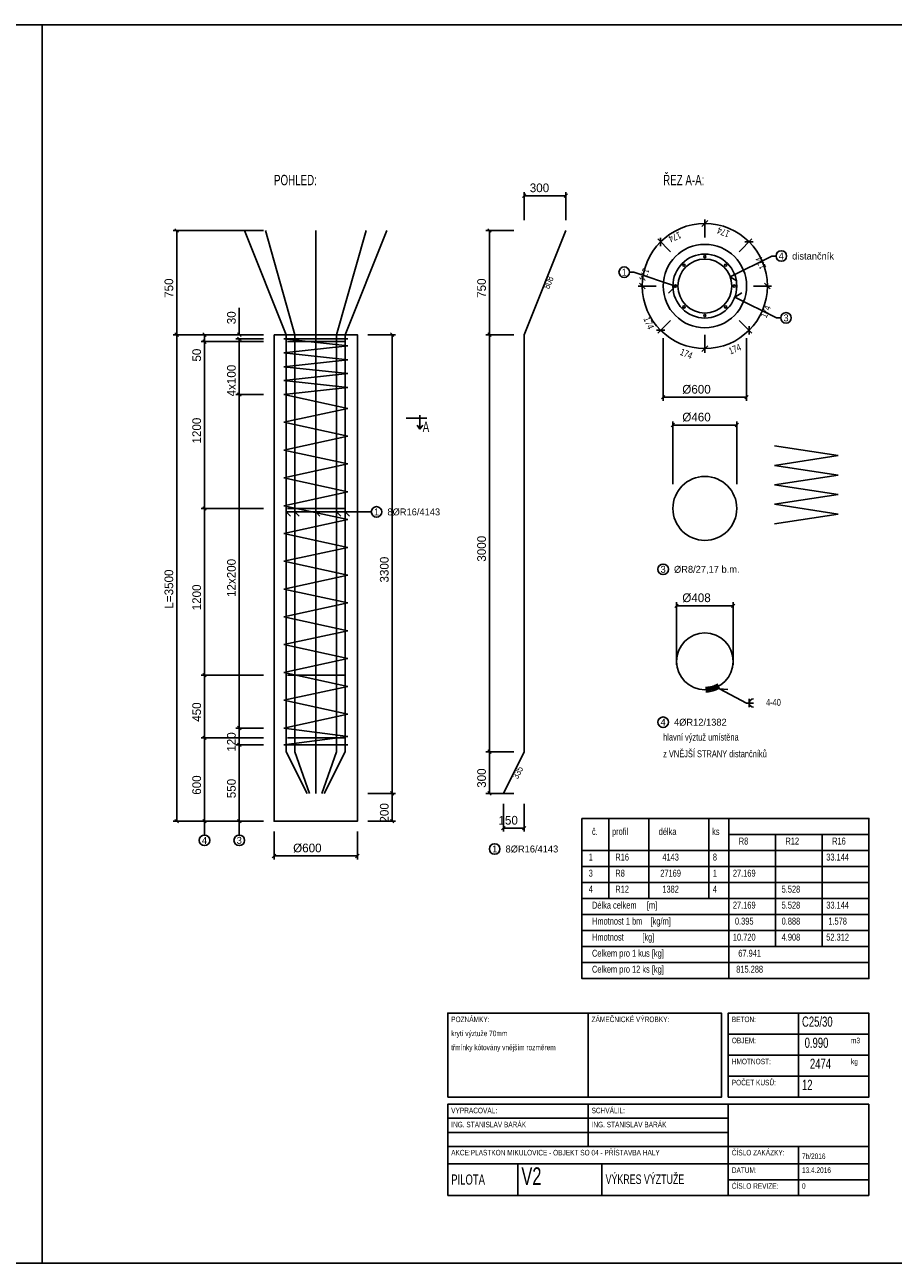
# Model space of a CAD drawing. Extents: x -366 to 24834, y -8364 to 546.
# Tile 2 of 4: x 5810 to 12058, y -8364 to 546. Entities that reach past the tile are written whole.
import ezdxf
from ezdxf.enums import TextEntityAlignment as Align

# ---------------------------------------------------------------- set-up
doc = ezdxf.new("R2010")
doc.units = 0
doc.header["$MEASUREMENT"] = 0
for name, color, linetype in [('ARMATURA', 7, 'Continuous'), ('KOTY', 7, 'Continuous'), ('POPIS', 7, 'Continuous'), ('RAZITKO', 7, 'Continuous'), ('TRMINKY', 7, 'Continuous'), ('TVAR', 7, 'Continuous')]:
    doc.layers.add(name, color=color, linetype=linetype)
doc.dimstyles.get("Standard").update_dxf_attribs({"dimscale": 25, "dimtxt": 2.5, "dimasz": 1, "dimexe": 1, "dimexo": 3, "dimgap": 1, "dimtad": 1, "dimdec": 0, "dimzin": 0, "dimdsep": 46, "dimtxsty": 'Standard', "dimblk": 'OBLIQUE', "dimcen": 1, "dimclrd": 256, "dimclre": 256, "dimclrt": 256, "dimadec": 0, "dimazin": 0, "dimtfac": 1, "dimtdec": 0, "dimtofl": 0, "dimtmove": 0, "dimatfit": 3, "dimldrblk": 'OBLIQUE', "dimfxl": 0, "dimtolj": 1, "dimtzin": 0, "dimlwd": -1, "dimlwe": -1, "dimarcsym": 0})

# ---------------------------------------------------------------- blocks, each defined once
blk = doc.blocks.new('_Oblique')
at = {"color": 0, "linetype": 'ByBlock', "lineweight": -2}
blk.add_line((-0.5, -0.5), (0.5, 0.5), dxfattribs=at)
blk = doc.blocks.new('*D49')
at = {"layer": 'Defpoints', "color": 0, "linetype": 'Continuous'}
for p in [(10907, -3634), (10499, -4134), (10907, -4134)]:
    blk.add_point(p, dxfattribs=at)
at = {"layer": 'KOTY', "linetype": 'Continuous'}
for p, q in [((10499, -4059), (10499, -3609)), ((10499, -3634), (10907, -3634)), ((10907, -4059), (10907, -3609))]:
    blk.add_line(p, q, dxfattribs=at)
at = {"layer": 'KOTY', "linetype": 'Continuous', "xscale": 25, "yscale": 25, "zscale": 25, "rotation": 180}
blk.add_blockref('_Oblique', (10499, -3634), dxfattribs=at)
at = {"layer": 'KOTY', "linetype": 'Continuous', "xscale": 25, "yscale": 25, "zscale": 25}
blk.add_blockref('_Oblique', (10907, -3634), dxfattribs=at)
at = {"layer": 'KOTY', "linetype": 'Continuous', "insert": (10643, -3577.75), "char_height": 62.5, "attachment_point": 5}
blk.add_mtext('\\A1;{%%C408}', dxfattribs=at)
blk = doc.blocks.new('*D50')
at = {"layer": 'Defpoints', "color": 0, "linetype": 'Continuous'}
for p in [(7603, -1684), (7103, -1734), (7603, -1734)]:
    blk.add_point(p, dxfattribs=at)
at = {"layer": 'KOTY', "linetype": 'Continuous'}
for p, q in [((7528, -1684), (7078, -1684)), ((7103, -1684), (7103, -1734)), ((7528, -1734), (7078, -1734)), ((7103, -1734), (7103, -1902.75))]:
    blk.add_line(p, q, dxfattribs=at)
at = {"layer": 'KOTY', "linetype": 'Continuous', "xscale": 25, "yscale": 25, "zscale": 25}
for p, rotation in [((7103, -1684), 90), ((7103, -1734), 270)]:
    blk.add_blockref('_Oblique', p, dxfattribs=dict(at, rotation=rotation))
at = {"layer": 'KOTY', "linetype": 'Continuous', "insert": (7046.75, -1830.875), "char_height": 62.5, "attachment_point": 5, "rotation": 90}
blk.add_mtext('\\A1;{50}', dxfattribs=at)
blk = doc.blocks.new('*D51')
at = {"layer": 'Defpoints', "color": 0, "linetype": 'Continuous'}
for p in [(7603, -1734), (7103, -2934), (7603, -2934)]:
    blk.add_point(p, dxfattribs=at)
at = {"layer": 'KOTY', "linetype": 'Continuous'}
for p, q in [((7528, -1734), (7078, -1734)), ((7103, -1734), (7103, -2934)), ((7528, -2934), (7078, -2934))]:
    blk.add_line(p, q, dxfattribs=at)
at = {"layer": 'KOTY', "linetype": 'Continuous', "xscale": 25, "yscale": 25, "zscale": 25}
for p, rotation in [((7103, -1734), 90), ((7103, -2934), 270)]:
    blk.add_blockref('_Oblique', p, dxfattribs=dict(at, rotation=rotation))
at = {"layer": 'KOTY', "linetype": 'Continuous', "insert": (7046.75, -2374), "char_height": 62.5, "attachment_point": 5, "rotation": 90}
blk.add_mtext('\\A1;{1200}', dxfattribs=at)
blk = doc.blocks.new('*D52')
at = {"layer": 'Defpoints', "color": 0, "linetype": 'Continuous'}
for p in [(7603, -2934), (7103, -4134), (7603, -4134)]:
    blk.add_point(p, dxfattribs=at)
at = {"layer": 'KOTY', "linetype": 'Continuous'}
for p, q in [((7528, -2934), (7078, -2934)), ((7103, -2934), (7103, -4134)), ((7528, -4134), (7078, -4134))]:
    blk.add_line(p, q, dxfattribs=at)
at = {"layer": 'KOTY', "linetype": 'Continuous', "xscale": 25, "yscale": 25, "zscale": 25}
for p, rotation in [((7103, -2934), 90), ((7103, -4134), 270)]:
    blk.add_blockref('_Oblique', p, dxfattribs=dict(at, rotation=rotation))
at = {"layer": 'KOTY', "linetype": 'Continuous', "insert": (7046.75, -3574), "char_height": 62.5, "attachment_point": 5, "rotation": 90}
blk.add_mtext('\\A1;{1200}', dxfattribs=at)
blk = doc.blocks.new('*D53')
at = {"layer": 'Defpoints', "color": 0, "linetype": 'Continuous'}
for p in [(7603, -4134), (7103, -4584), (7603, -4584)]:
    blk.add_point(p, dxfattribs=at)
at = {"layer": 'KOTY', "linetype": 'Continuous'}
for p, q in [((7528, -4134), (7078, -4134)), ((7103, -4134), (7103, -4584)), ((7528, -4584), (7078, -4584))]:
    blk.add_line(p, q, dxfattribs=at)
at = {"layer": 'KOTY', "linetype": 'Continuous', "xscale": 25, "yscale": 25, "zscale": 25}
for p, rotation in [((7103, -4134), 90), ((7103, -4584), 270)]:
    blk.add_blockref('_Oblique', p, dxfattribs=dict(at, rotation=rotation))
at = {"layer": 'KOTY', "linetype": 'Continuous', "insert": (7046.75, -4399), "char_height": 62.5, "attachment_point": 5, "rotation": 90}
blk.add_mtext('\\A1;{450}', dxfattribs=at)
blk = doc.blocks.new('*D54')
at = {"layer": 'Defpoints', "color": 0, "linetype": 'Continuous'}
for p in [(7603, -4584), (7103, -5184), (7603, -5184)]:
    blk.add_point(p, dxfattribs=at)
at = {"layer": 'KOTY', "linetype": 'Continuous'}
for p, q in [((7528, -4584), (7078, -4584)), ((7103, -4584), (7103, -5184)), ((7528, -5184), (7078, -5184))]:
    blk.add_line(p, q, dxfattribs=at)
at = {"layer": 'KOTY', "linetype": 'Continuous', "xscale": 25, "yscale": 25, "zscale": 25}
for p, rotation in [((7103, -4584), 90), ((7103, -5184), 270)]:
    blk.add_blockref('_Oblique', p, dxfattribs=dict(at, rotation=rotation))
at = {"layer": 'KOTY', "linetype": 'Continuous', "insert": (7046.75, -4924), "char_height": 62.5, "attachment_point": 5, "rotation": 90}
blk.add_mtext('\\A1;{600}', dxfattribs=at)
blk = doc.blocks.new('*D55')
at = {"layer": 'Defpoints', "color": 0, "linetype": 'Continuous'}
for p in [(10933, -2334), (10473, -2834), (10933, -2834)]:
    blk.add_point(p, dxfattribs=at)
at = {"layer": 'KOTY', "linetype": 'Continuous'}
for p, q in [((10473, -2759), (10473, -2309)), ((10933, -2759), (10933, -2309)), ((10473, -2334), (10933, -2334))]:
    blk.add_line(p, q, dxfattribs=at)
at = {"layer": 'KOTY', "linetype": 'Continuous', "xscale": 25, "yscale": 25, "zscale": 25, "rotation": 180}
blk.add_blockref('_Oblique', (10473, -2334), dxfattribs=at)
at = {"layer": 'KOTY', "linetype": 'Continuous', "xscale": 25, "yscale": 25, "zscale": 25}
blk.add_blockref('_Oblique', (10933, -2334), dxfattribs=at)
at = {"layer": 'KOTY', "linetype": 'Continuous', "insert": (10643, -2277.75), "char_height": 62.5, "attachment_point": 5}
blk.add_mtext('\\A1;{%%C460}', dxfattribs=at)
blk = doc.blocks.new('*D56')
at = {"layer": 'Defpoints', "color": 0, "linetype": 'Continuous'}
for p in [(10403, -1634), (11003, -1634), (11003, -2134)]:
    blk.add_point(p, dxfattribs=at)
at = {"layer": 'KOTY', "linetype": 'Continuous'}
for p, q in [((10403, -1709), (10403, -2159)), ((11003, -1709), (11003, -2159)), ((10403, -2134), (11003, -2134))]:
    blk.add_line(p, q, dxfattribs=at)
at = {"layer": 'KOTY', "linetype": 'Continuous', "xscale": 25, "yscale": 25, "zscale": 25, "rotation": 180}
blk.add_blockref('_Oblique', (10403, -2134), dxfattribs=at)
at = {"layer": 'KOTY', "linetype": 'Continuous', "xscale": 25, "yscale": 25, "zscale": 25}
blk.add_blockref('_Oblique', (11003, -2134), dxfattribs=at)
at = {"layer": 'KOTY', "linetype": 'Continuous', "insert": (10643, -2077.75), "char_height": 62.5, "attachment_point": 5}
blk.add_mtext('\\A1;{%%C600}', dxfattribs=at)
blk = doc.blocks.new('*D57')
at = {"layer": 'Defpoints', "color": 0, "linetype": 'Continuous'}
for p in [(9253, -4984), (9403, -4984), (9403, -5234)]:
    blk.add_point(p, dxfattribs=at)
at = {"layer": 'KOTY', "linetype": 'Continuous'}
for p, q in [((9253, -5059), (9253, -5259)), ((9403, -5059), (9403, -5259)), ((9253, -5234), (9403, -5234))]:
    blk.add_line(p, q, dxfattribs=at)
at = {"layer": 'KOTY', "linetype": 'Continuous', "xscale": 25, "yscale": 25, "zscale": 25, "rotation": 180}
blk.add_blockref('_Oblique', (9253, -5234), dxfattribs=at)
at = {"layer": 'KOTY', "linetype": 'Continuous', "xscale": 25, "yscale": 25, "zscale": 25}
blk.add_blockref('_Oblique', (9403, -5234), dxfattribs=at)
at = {"layer": 'KOTY', "linetype": 'Continuous', "insert": (9288, -5177.75), "char_height": 62.5, "attachment_point": 5}
blk.add_mtext('\\A1;{150}', dxfattribs=at)
blk = doc.blocks.new('*D58')
at = {"layer": 'Defpoints', "color": 0, "linetype": 'Continuous'}
for p in [(9703, -684), (9403, -934), (9703, -934)]:
    blk.add_point(p, dxfattribs=at)
at = {"layer": 'KOTY', "linetype": 'Continuous'}
for p, q in [((9403, -859), (9403, -659)), ((9403, -684), (9703, -684)), ((9703, -859), (9703, -659))]:
    blk.add_line(p, q, dxfattribs=at)
at = {"layer": 'KOTY', "linetype": 'Continuous', "xscale": 25, "yscale": 25, "zscale": 25, "rotation": 180}
blk.add_blockref('_Oblique', (9403, -684), dxfattribs=at)
at = {"layer": 'KOTY', "linetype": 'Continuous', "xscale": 25, "yscale": 25, "zscale": 25}
blk.add_blockref('_Oblique', (9703, -684), dxfattribs=at)
at = {"layer": 'KOTY', "linetype": 'Continuous', "insert": (9513, -627.75), "char_height": 62.5, "attachment_point": 5}
blk.add_mtext('\\A1;{300}', dxfattribs=at)
blk = doc.blocks.new('*D59')
at = {"layer": 'Defpoints', "color": 0, "linetype": 'Continuous'}
for p in [(9403, -934), (9153, -1684), (9403, -1684)]:
    blk.add_point(p, dxfattribs=at)
at = {"layer": 'KOTY', "linetype": 'Continuous'}
for p, q in [((9328, -934), (9128, -934)), ((9153, -934), (9153, -1684)), ((9328, -1684), (9128, -1684))]:
    blk.add_line(p, q, dxfattribs=at)
at = {"layer": 'KOTY', "linetype": 'Continuous', "xscale": 25, "yscale": 25, "zscale": 25}
for p, rotation in [((9153, -934), 90), ((9153, -1684), 270)]:
    blk.add_blockref('_Oblique', p, dxfattribs=dict(at, rotation=rotation))
at = {"layer": 'KOTY', "linetype": 'Continuous', "insert": (9096.75, -1349), "char_height": 62.5, "attachment_point": 5, "rotation": 90}
blk.add_mtext('\\A1;{750}', dxfattribs=at)
blk = doc.blocks.new('*D60')
at = {"layer": 'Defpoints', "color": 0, "linetype": 'Continuous'}
for p in [(9403, -1684), (9153, -4684), (9403, -4684)]:
    blk.add_point(p, dxfattribs=at)
at = {"layer": 'KOTY', "linetype": 'Continuous'}
for p, q in [((9328, -1684), (9128, -1684)), ((9153, -1684), (9153, -4684)), ((9328, -4684), (9128, -4684))]:
    blk.add_line(p, q, dxfattribs=at)
at = {"layer": 'KOTY', "linetype": 'Continuous', "xscale": 25, "yscale": 25, "zscale": 25}
for p, rotation in [((9153, -1684), 90), ((9153, -4684), 270)]:
    blk.add_blockref('_Oblique', p, dxfattribs=dict(at, rotation=rotation))
at = {"layer": 'KOTY', "linetype": 'Continuous', "insert": (9096.75, -3224), "char_height": 62.5, "attachment_point": 5, "rotation": 90}
blk.add_mtext('\\A1;{3000}', dxfattribs=at)
blk = doc.blocks.new('*D61')
at = {"layer": 'Defpoints', "color": 0, "linetype": 'Continuous'}
for p in [(9403, -4684), (9153, -4984), (9403, -4984)]:
    blk.add_point(p, dxfattribs=at)
at = {"layer": 'KOTY', "linetype": 'Continuous'}
for p, q in [((9328, -4684), (9128, -4684)), ((9153, -4684), (9153, -4984)), ((9328, -4984), (9128, -4984))]:
    blk.add_line(p, q, dxfattribs=at)
at = {"layer": 'KOTY', "linetype": 'Continuous', "xscale": 25, "yscale": 25, "zscale": 25}
for p, rotation in [((9153, -4684), 90), ((9153, -4984), 270)]:
    blk.add_blockref('_Oblique', p, dxfattribs=dict(at, rotation=rotation))
at = {"layer": 'KOTY', "linetype": 'Continuous', "insert": (9096.75, -4874), "char_height": 62.5, "attachment_point": 5, "rotation": 90}
blk.add_mtext('\\A1;{300}', dxfattribs=at)
blk = doc.blocks.new('*D62')
at = {"layer": 'Defpoints', "color": 0, "linetype": 'Continuous'}
for p in [(7603, -1684), (7353, -1714), (7603, -1714)]:
    blk.add_point(p, dxfattribs=at)
at = {"layer": 'KOTY', "linetype": 'Continuous'}
for p, q in [((7353, -1684), (7353, -1490.25)), ((7528, -1684), (7328, -1684)), ((7528, -1714), (7328, -1714)), ((7353, -1714), (7353, -1739))]:
    blk.add_line(p, q, dxfattribs=at)
at = {"layer": 'KOTY', "linetype": 'Continuous', "xscale": 25, "yscale": 25, "zscale": 25}
for p, rotation in [((7353, -1684), 270), ((7353, -1714), 90)]:
    blk.add_blockref('_Oblique', p, dxfattribs=dict(at, rotation=rotation))
at = {"layer": 'KOTY', "linetype": 'Continuous', "insert": (7296.75, -1562.125), "char_height": 62.5, "attachment_point": 5, "rotation": 90}
blk.add_mtext('\\A1;{30}', dxfattribs=at)
blk = doc.blocks.new('*D63')
at = {"layer": 'Defpoints', "color": 0, "linetype": 'Continuous'}
for p in [(7603, -1714), (7353, -2114), (7603, -2114)]:
    blk.add_point(p, dxfattribs=at)
at = {"layer": 'KOTY', "linetype": 'Continuous'}
for p, q in [((7528, -1714), (7328, -1714)), ((7353, -1714), (7353, -2114)), ((7528, -2114), (7328, -2114))]:
    blk.add_line(p, q, dxfattribs=at)
at = {"layer": 'KOTY', "linetype": 'Continuous', "xscale": 25, "yscale": 25, "zscale": 25}
for p, rotation in [((7353, -1714), 90), ((7353, -2114), 270)]:
    blk.add_blockref('_Oblique', p, dxfattribs=dict(at, rotation=rotation))
at = {"layer": 'KOTY', "linetype": 'Continuous', "insert": (7296.75, -2014), "char_height": 62.5, "attachment_point": 5, "rotation": 90}
blk.add_mtext('\\A1;{4x100}', dxfattribs=at)
blk = doc.blocks.new('*D64')
at = {"layer": 'Defpoints', "color": 0, "linetype": 'Continuous'}
for p in [(7603, -2114), (7353, -4514), (7603, -4514)]:
    blk.add_point(p, dxfattribs=at)
at = {"layer": 'KOTY', "linetype": 'Continuous'}
for p, q in [((7528, -2114), (7328, -2114)), ((7353, -2114), (7353, -4514)), ((7528, -4514), (7328, -4514))]:
    blk.add_line(p, q, dxfattribs=at)
at = {"layer": 'KOTY', "linetype": 'Continuous', "xscale": 25, "yscale": 25, "zscale": 25}
for p, rotation in [((7353, -2114), 90), ((7353, -4514), 270)]:
    blk.add_blockref('_Oblique', p, dxfattribs=dict(at, rotation=rotation))
at = {"layer": 'KOTY', "linetype": 'Continuous', "insert": (7296.75, -3434), "char_height": 62.5, "attachment_point": 5, "rotation": 90}
blk.add_mtext('\\A1;{12x200}', dxfattribs=at)
blk = doc.blocks.new('*D65')
at = {"layer": 'Defpoints', "color": 0, "linetype": 'Continuous'}
for p in [(7603, -4514), (7353, -4634), (7603, -4634)]:
    blk.add_point(p, dxfattribs=at)
at = {"layer": 'KOTY', "linetype": 'Continuous'}
for p, q in [((7528, -4514), (7328, -4514)), ((7353, -4514), (7353, -4634)), ((7528, -4634), (7328, -4634))]:
    blk.add_line(p, q, dxfattribs=at)
at = {"layer": 'KOTY', "linetype": 'Continuous', "xscale": 25, "yscale": 25, "zscale": 25}
for p, rotation in [((7353, -4514), 90), ((7353, -4634), 270)]:
    blk.add_blockref('_Oblique', p, dxfattribs=dict(at, rotation=rotation))
at = {"layer": 'KOTY', "linetype": 'Continuous', "insert": (7296.75, -4614), "char_height": 62.5, "attachment_point": 5, "rotation": 90}
blk.add_mtext('\\A1;{120}', dxfattribs=at)
blk = doc.blocks.new('*D66')
at = {"layer": 'Defpoints', "color": 0, "linetype": 'Continuous'}
for p in [(7603, -4634), (7353, -5184), (7603, -5184)]:
    blk.add_point(p, dxfattribs=at)
at = {"layer": 'KOTY', "linetype": 'Continuous'}
for p, q in [((7528, -4634), (7328, -4634)), ((7353, -4634), (7353, -5184)), ((7528, -5184), (7328, -5184))]:
    blk.add_line(p, q, dxfattribs=at)
at = {"layer": 'KOTY', "linetype": 'Continuous', "xscale": 25, "yscale": 25, "zscale": 25}
for p, rotation in [((7353, -4634), 90), ((7353, -5184), 270)]:
    blk.add_blockref('_Oblique', p, dxfattribs=dict(at, rotation=rotation))
at = {"layer": 'KOTY', "linetype": 'Continuous', "insert": (7296.75, -4949), "char_height": 62.5, "attachment_point": 5, "rotation": 90}
blk.add_mtext('\\A1;{550}', dxfattribs=at)
blk = doc.blocks.new('*D67')
at = {"layer": 'Defpoints', "color": 0, "linetype": 'Continuous'}
for p in [(7603, -1684), (6903, -5184), (7603, -5184)]:
    blk.add_point(p, dxfattribs=at)
at = {"layer": 'KOTY', "linetype": 'Continuous'}
for p, q in [((7528, -1684), (6878, -1684)), ((6903, -1684), (6903, -5184)), ((7528, -5184), (6878, -5184))]:
    blk.add_line(p, q, dxfattribs=at)
at = {"layer": 'KOTY', "linetype": 'Continuous', "xscale": 25, "yscale": 25, "zscale": 25}
for p, rotation in [((6903, -1684), 90), ((6903, -5184), 270)]:
    blk.add_blockref('_Oblique', p, dxfattribs=dict(at, rotation=rotation))
at = {"layer": 'KOTY', "linetype": 'Continuous', "insert": (6846.75, -3514), "char_height": 62.5, "attachment_point": 5, "rotation": 90}
blk.add_mtext('\\A1;{L=3500}', dxfattribs=at)
blk = doc.blocks.new('*D68')
at = {"layer": 'Defpoints', "color": 0, "linetype": 'Continuous'}
for p in [(7603, -934), (6903, -1684), (7603, -1684)]:
    blk.add_point(p, dxfattribs=at)
at = {"layer": 'KOTY', "linetype": 'Continuous'}
for p, q in [((7528, -934), (6878, -934)), ((6903, -934), (6903, -1684)), ((7528, -1684), (6878, -1684))]:
    blk.add_line(p, q, dxfattribs=at)
at = {"layer": 'KOTY', "linetype": 'Continuous', "xscale": 25, "yscale": 25, "zscale": 25}
for p, rotation in [((6903, -934), 90), ((6903, -1684), 270)]:
    blk.add_blockref('_Oblique', p, dxfattribs=dict(at, rotation=rotation))
at = {"layer": 'KOTY', "linetype": 'Continuous', "insert": (6846.75, -1349), "char_height": 62.5, "attachment_point": 5, "rotation": 90}
blk.add_mtext('\\A1;{750}', dxfattribs=at)
blk = doc.blocks.new('*D69')
at = {"layer": 'Defpoints', "color": 0, "linetype": 'Continuous'}
for p in [(7603, -5184), (8203, -5184), (8203, -5434)]:
    blk.add_point(p, dxfattribs=at)
at = {"layer": 'KOTY', "linetype": 'Continuous'}
for p, q in [((7603, -5259), (7603, -5459)), ((8203, -5259), (8203, -5459)), ((7603, -5434), (8203, -5434))]:
    blk.add_line(p, q, dxfattribs=at)
at = {"layer": 'KOTY', "linetype": 'Continuous', "xscale": 25, "yscale": 25, "zscale": 25, "rotation": 180}
blk.add_blockref('_Oblique', (7603, -5434), dxfattribs=at)
at = {"layer": 'KOTY', "linetype": 'Continuous', "xscale": 25, "yscale": 25, "zscale": 25}
blk.add_blockref('_Oblique', (8203, -5434), dxfattribs=at)
at = {"layer": 'KOTY', "linetype": 'Continuous', "insert": (7843, -5377.75), "char_height": 62.5, "attachment_point": 5}
blk.add_mtext('\\A1;{%%c600}', dxfattribs=at)
blk = doc.blocks.new('*D70')
at = {"layer": 'Defpoints', "color": 0, "linetype": 'Continuous'}
for p in [(8203, -1684), (8203, -4984), (8453, -4984)]:
    blk.add_point(p, dxfattribs=at)
at = {"layer": 'KOTY', "linetype": 'Continuous'}
for p, q in [((8278, -1684), (8478, -1684)), ((8453, -1684), (8453, -4984)), ((8278, -4984), (8478, -4984))]:
    blk.add_line(p, q, dxfattribs=at)
at = {"layer": 'KOTY', "linetype": 'Continuous', "xscale": 25, "yscale": 25, "zscale": 25}
for p, rotation in [((8453, -1684), 90), ((8453, -4984), 270)]:
    blk.add_blockref('_Oblique', p, dxfattribs=dict(at, rotation=rotation))
at = {"layer": 'KOTY', "linetype": 'Continuous', "insert": (8396.75, -3374), "char_height": 62.5, "attachment_point": 5, "rotation": 90}
blk.add_mtext('\\A1;{3300}', dxfattribs=at)
blk = doc.blocks.new('*D71')
at = {"layer": 'Defpoints', "color": 0, "linetype": 'Continuous'}
for p in [(8203, -4984), (8203, -5184), (8453, -5184)]:
    blk.add_point(p, dxfattribs=at)
at = {"layer": 'KOTY', "linetype": 'Continuous'}
for p, q in [((8278, -4984), (8478, -4984)), ((8453, -4984), (8453, -5184)), ((8278, -5184), (8478, -5184))]:
    blk.add_line(p, q, dxfattribs=at)
at = {"layer": 'KOTY', "linetype": 'Continuous', "xscale": 25, "yscale": 25, "zscale": 25}
for p, rotation in [((8453, -4984), 90), ((8453, -5184), 270)]:
    blk.add_blockref('_Oblique', p, dxfattribs=dict(at, rotation=rotation))
at = {"layer": 'KOTY', "linetype": 'Continuous', "insert": (8396.75, -5124), "char_height": 62.5, "attachment_point": 5, "rotation": 90}
blk.add_mtext('\\A1;{200}', dxfattribs=at)

msp = doc.modelspace()

# ---------------------------------------------------------------- linework, layer by layer
for points in [[(-366.2, -8364.2), (5933.8, -8364.2), (5933.8, 545.8), (-366.2, 545.8), (-366.2, -8364.2)], [(5933.8, -8364.2), (12233.8, -8364.2), (12233.8, 545.8), (5933.8, 545.8), (5933.8, -8364.2)]]:
    msp.add_lwpolyline(points)
at = {"layer": 'ARMATURA', "color": 1, "linetype": 'Continuous'}
for p, q in [((7391, -934), (7691, -1684)), ((7541, -934), (7753, -1684)), ((7541, -934), (7753, -1684)), ((7903, -934), (7903, -1684)), ((7903, -934), (7903, -1684)), ((8265, -934), (8053, -1684)), ((8265, -934), (8053, -1684)), ((8415, -934), (8115, -1684)), ((9703, -934), (9403, -1684)), ((7691, -1684), (7691, -4684)), ((7753, -1684), (7753, -4684)), ((7753, -1684), (7753, -4684)), ((7903, -1684), (7903, -4684)), ((7903, -1684), (7903, -4684)), ((8053, -1684), (8053, -4684)), ((8053, -1684), (8053, -4684)), ((8115, -1684), (8115, -4684)), ((9403, -1684), (9403, -4684)), ((7691, -4684), (7841, -4984)), ((7753, -4684), (7859, -4984)), ((7753, -4684), (7859, -4984)), ((7903, -4684), (7903, -4984)), ((7903, -4684), (7903, -4984)), ((8053, -4684), (7947, -4984)), ((8053, -4684), (7947, -4984)), ((8115, -4684), (7965, -4984)), ((9403, -4684), (9253, -4984))]:
    msp.add_line(p, q, dxfattribs=at)
at = {"layer": 'ARMATURA', "color": 4, "linetype": 'Continuous'}
for p, q in [((10191, -1234), (10161, -1234)), ((10491, -1334), (10191, -1234)), ((10441, -1384), (10491, -1334))]:
    msp.add_line(p, q, dxfattribs=at)
at = {"layer": 'ARMATURA', "color": 1, "linetype": 'Continuous'}
for centre, radius in [((10703, -1334), 230), ((10703, -1122), 8), ((10553, -1184), 8), ((10853, -1184), 8), ((10491, -1334), 8), ((10915, -1334), 8), ((10553, -1484), 8), ((10853, -1484), 8), ((10703, -1546), 8)]:
    msp.add_circle(centre, radius, dxfattribs=at)
at = {"layer": 'ARMATURA', "color": 4, "linetype": 'Continuous'}
msp.add_circle((10123, -1234), 38, dxfattribs=at)
at = {"layer": 'KOTY', "color": 4, "linetype": 'Continuous'}
for p, q in [((10724, -863), (10682, -905)), ((10703, -984), (10703, -854)), ((10456, -1087), (10364, -995)), ((10385, -986), (10385, -1046)), ((10950, -1087), (11042, -995)), ((11051, -1016), (10991, -1016)), ((10353, -1334), (10223, -1334)), ((10232, -1313), (10274, -1355)), ((11053, -1334), (11183, -1334)), ((11174, -1355), (11132, -1313)), ((10456, -1581), (10364, -1673)), ((10950, -1581), (11042, -1673)), ((10355, -1652), (10415, -1652)), ((10703, -1684), (10703, -1814)), ((11021, -1682), (11021, -1622)), ((10682, -1805), (10724, -1763)), ((7103, -5184), (7103, -5284)), ((7353, -5184), (7353, -5284))]:
    msp.add_line(p, q, dxfattribs=at)
for centre, radius in [((10703, -1334), 450), ((7103, -5322), 38), ((7353, -5322), 38), ((9191, -5384), 38)]:
    msp.add_circle(centre, radius, dxfattribs=at)
at = {"layer": 'POPIS', "color": 4, "linetype": 'Continuous'}
for p, q in [((10885, -1268), (11185, -1118)), ((11185, -1118), (11215, -1118)), ((10935, -1298), (10885, -1268)), ((10969, -1383), (10919, -1413)), ((10919, -1413), (11219, -1563)), ((11219, -1563), (11249, -1563)), ((7691, -2959), (8303, -2959)), ((7691, -2959), (7721, -2989)), ((7753, -2959), (8303, -2959)), ((7753, -2959), (7783, -2989)), ((7753, -2959), (8303, -2959)), ((7753, -2959), (7783, -2989)), ((7903, -2959), (8303, -2959)), ((7903, -2959), (7933, -2989)), ((7903, -2959), (8303, -2959)), ((7903, -2959), (7933, -2989)), ((8053, -2959), (8303, -2959)), ((8053, -2959), (8083, -2989)), ((8053, -2959), (8303, -2959)), ((8053, -2959), (8083, -2989)), ((8115, -2959), (8303, -2959)), ((8115, -2959), (8145, -2989)), ((10712, -4218), (10714, -4258)), ((10721, -4217), (10725, -4257)), ((10730, -4216), (10736, -4256)), ((10739, -4214), (10747, -4254)), ((10748, -4213), (10757, -4251)), ((10756, -4210), (10768, -4248)), ((10765, -4207), (10778, -4245)), ((10773, -4204), (10789, -4241)), ((10782, -4200), (10799, -4237)), ((10790, -4196), (10808, -4232)), ((10808, -4232), (11003, -4334)), ((10808, -4232), (10868, -4262)), ((10808, -4232), (10868, -4237)), ((11003, -4334), (11053, -4334)), ((11023, -4304), (11023, -4364))]:
    msp.add_line(p, q, dxfattribs=at)
at = {"layer": 'POPIS', "color": 1, "linetype": 'Continuous'}
for p, q in [((8553, -2284), (8703, -2284)), ((8653, -2264), (8653, -2364)), ((8633, -2334), (8653, -2364)), ((8653, -2364), (8673, -2334))]:
    msp.add_line(p, q, dxfattribs=at)
at = {"layer": 'POPIS', "color": 4, "linetype": 'Continuous'}
for centre in [(11253, -1118), (11287, -1563), (8341, -2959), (10403, -3372), (10403, -4472)]:
    msp.add_circle(centre, 38, dxfattribs=at)
msp.add_arc((11053, -4334), 30, 90, 270, dxfattribs=at)
at = {"layer": 'RAZITKO', "color": 4, "linetype": 'Continuous'}
for p, q in [((10011, -5164), (10011, -5740)), ((10299, -5164), (10299, -5740)), ((10731, -5164), (10731, -5740)), ((10875, -5279), (10875, -6086)), ((11211, -5279), (11211, -6086)), ((11547, -5279), (11547, -6086)), ((11883, -5279), (11883, -6086)), ((9819, -5394), (11883, -5394)), ((9819, -5510), (11883, -5510)), ((9819, -5625), (11883, -5625)), ((9819, -5740), (11883, -5740)), ((9819, -5855), (11883, -5855)), ((9819, -5970), (11883, -5970)), ((9819, -6086), (11883, -6086)), ((9819, -6201), (11883, -6201))]:
    msp.add_line(p, q, dxfattribs=at)
at = {"layer": 'RAZITKO', "color": 2, "linetype": 'Continuous'}
for p, q in [((10875, -5164), (10875, -5394)), ((10875, -5279), (11883, -5279)), ((11547, -5279), (11547, -5394)), ((9862.9, -7523.6), (9862.9, -7220.6)), ((8852.9, -7321.6), (10871.9, -7321.6)), ((8852.9, -7422.6), (10871.9, -7422.6)), ((11376.9, -7876.6), (11376.9, -7523.6)), ((10871.9, -7649.6), (11881.9, -7649.6)), ((10871.9, -7763.6), (11881.9, -7763.6))]:
    msp.add_line(p, q, dxfattribs=at)
for points in [[(9819, -5164), (11883, -5164), (11883, -6316), (9819, -6316), (9819, -5164)], [(10875, -5394), (11883, -5394), (11883, -5740), (10875, -5740), (10875, -5394)]]:
    msp.add_lwpolyline(points, dxfattribs=at)
at = {"layer": 'RAZITKO', "color": 1, "linetype": 'Continuous'}
for points in [[(9819, -5394), (10875, -5394), (10875, -5740), (9819, -5740), (9819, -5394)], [(10875, -6086), (11883, -6086), (11883, -6316), (10875, -6316), (10875, -6086)], [(11883, -6086), (11883, -6086), (11883, -6316), (11883, -6316), (11883, -6086)], [(10875, -6201), (11883, -6201), (11883, -6201), (10875, -6201), (10875, -6201)], [(11883, -6201), (11883, -6201), (11883, -6201), (11883, -6201), (11883, -6201)], [(8852.9, -7170.6), (9862.9, -7170.6), (9862.9, -6564.6), (8852.9, -6564.6), (8852.9, -7170.6)], [(8852.9, -7170.6), (10821.9, -7170.6), (10821.9, -6564.6), (8852.9, -6564.6), (8852.9, -7170.6)], [(10871.9, -7170.6), (11881.9, -7170.6), (11881.9, -6564.6), (10871.9, -6564.6), (10871.9, -7170.6)], [(10871.9, -7170.6), (11376.9, -7170.6), (11376.9, -6564.6), (10871.9, -6564.6), (10871.9, -7170.6)], [(11376.9, -7170.6), (11881.9, -7170.6), (11881.9, -6564.6), (11376.9, -6564.6), (11376.9, -7170.6)], [(10871.9, -6867.6), (11881.9, -6867.6), (11881.9, -6715.6), (10871.9, -6715.6), (10871.9, -6867.6)], [(10871.9, -7018.6), (11881.9, -7018.6), (11881.9, -6867.6), (10871.9, -6867.6), (10871.9, -7018.6)], [(10871.9, -7170.6), (11881.9, -7170.6), (11881.9, -7018.6), (10871.9, -7018.6), (10871.9, -7170.6)], [(8852.9, -7876.6), (11881.9, -7876.6), (11881.9, -7220.6), (8852.9, -7220.6), (8852.9, -7876.6)], [(10871.9, -7523.6), (11881.9, -7523.6), (11881.9, -7220.6), (10871.9, -7220.6), (10871.9, -7523.6)], [(8852.9, -7876.6), (11881.9, -7876.6), (11881.9, -7523.6), (8852.9, -7523.6), (8852.9, -7876.6)], [(8852.9, -7876.6), (10871.9, -7876.6), (10871.9, -7523.6), (8852.9, -7523.6), (8852.9, -7876.6)], [(8852.9, -7876.6), (9357.9, -7876.6), (9357.9, -7649.6), (8852.9, -7649.6), (8852.9, -7876.6)], [(9357.9, -7876.6), (9962.9, -7876.6), (9962.9, -7649.6), (9357.9, -7649.6), (9357.9, -7876.6)], [(9962.9, -7876.6), (10871.9, -7876.6), (10871.9, -7649.6), (9962.9, -7649.6), (9962.9, -7876.6)]]:
    msp.add_lwpolyline(points, dxfattribs=at)
at = {"layer": 'TRMINKY', "color": 1, "linetype": 'Continuous'}
for p, q in [((7673, -1714), (8133, -1764)), ((8133, -1714), (7673, -1714)), ((7673, -1714), (8133, -1714)), ((8133, -1764), (7673, -1814)), ((7699, -1734), (8107, -1734)), ((7673, -1814), (8133, -1864)), ((8133, -1864), (7673, -1914)), ((7673, -1914), (8133, -1964)), ((8133, -1964), (7673, -2014)), ((7673, -2014), (8133, -2064)), ((8133, -2064), (7673, -2114)), ((7673, -2114), (8133, -2214)), ((8133, -2214), (7673, -2314)), ((7673, -2314), (8133, -2414)), ((8133, -2414), (7673, -2514)), ((11203, -2484), (11663, -2554)), ((7673, -2514), (8133, -2614)), ((11663, -2554), (11203, -2624)), ((8133, -2614), (7673, -2714)), ((11203, -2624), (11663, -2694)), ((7673, -2714), (8133, -2814)), ((11663, -2694), (11203, -2764)), ((8133, -2814), (7673, -2914)), ((11203, -2764), (11663, -2834)), ((11663, -2834), (11203, -2904)), ((7673, -2914), (8133, -3014)), ((7699, -2934), (8107, -2934)), ((11203, -2904), (11663, -2974)), ((8133, -3014), (7673, -3114)), ((11663, -2974), (11203, -3044)), ((7673, -3114), (8133, -3214)), ((8133, -3214), (7673, -3314)), ((7673, -3314), (8133, -3414)), ((8133, -3414), (7673, -3514)), ((7673, -3514), (8133, -3614)), ((8133, -3614), (7673, -3714)), ((7673, -3714), (8133, -3814)), ((8133, -3814), (7673, -3914)), ((7673, -3914), (8133, -4014)), ((8133, -4014), (7673, -4114)), ((7673, -4114), (8133, -4214)), ((7699, -4134), (8107, -4134)), ((8133, -4214), (7673, -4314)), ((7673, -4314), (8133, -4414)), ((8133, -4414), (7673, -4514)), ((7673, -4514), (8133, -4574)), ((8133, -4574), (7673, -4634)), ((7699, -4584), (8107, -4584)), ((7673, -4634), (8133, -4634))]:
    msp.add_line(p, q, dxfattribs=at)
for centre, radius in [((10703, -1334), 194), ((10703, -2934), 230), ((10703, -4034), 204)]:
    msp.add_circle(centre, radius, dxfattribs=at)
at = {"layer": 'TVAR', "color": 4, "linetype": 'Continuous'}
msp.add_lwpolyline([(7603, -1684), (8203, -1684), (8203, -5184), (7603, -5184), (7603, -1684)], dxfattribs=at)
msp.add_circle((10703, -1334), 300, dxfattribs=at)

# ---------------------------------------------------------------- texts
at = {"layer": 'ARMATURA', "color": 4}
msp.add_text('1', height=50, dxfattribs=at).set_placement((10123, -1234), align=Align.MIDDLE_CENTER)
at = {"layer": 'KOTY', "color": 7, "width": 0.7}
for s, rotation, p in [('174', 202.5, (10519, -941)), ('174', 157.5, (10887, -941)), ('174', 112.5, (11146, -1200)), ('174', 247.5, (10260, -1200)), ('808', 68.2, (9583, -1359)), ('174', 67.5, (11146, -1568)), ('174', 292.5, (10260, -1568)), ('174', 22.5, (10887, -1827)), ('174', 337.5, (10519, -1827)), ('335', 63.43, (9358, -4884))]:
    msp.add_text(s, height=50, rotation=rotation, dxfattribs=at).set_placement(p)
at = {"layer": 'KOTY', "color": 4}
for s, p in [('4', (7103, -5322)), ('3', (7353, -5322)), ('1', (9191, -5384))]:
    msp.add_text(s, height=50, dxfattribs=at).set_placement(p, align=Align.MIDDLE_CENTER)
msp.add_text('8%%cR16/4143', height=50, dxfattribs=at).set_placement((9269, -5409))
at = {"layer": 'POPIS', "color": 7, "width": 0.7}
for s, height, p in [('POHLED:', 75, (7603, -609)), ('ŘEZ A-A:', 75, (10403, -609)), ('4-40', 50, (11143, -4354)), ('hlavní výztuž umístěna', 50, (10403, -4604)), ('z VNĚJŠÍ STRANY distančníků', 50, (10403, -4724))]:
    msp.add_text(s, height=height, dxfattribs=at).set_placement(p)
at = {"layer": 'POPIS', "color": 4}
for s, p in [('4', (11253, -1118)), ('3', (11287, -1563)), ('1', (8341, -2959)), ('3', (10403, -3372)), ('4', (10403, -4472))]:
    msp.add_text(s, height=50, dxfattribs=at).set_placement(p, align=Align.MIDDLE_CENTER)
for s, p in [('distančník', (11331, -1143)), ('8%%CR16/4143', (8419, -2984)), ('%%CR8/27,17 b.m.', (10481, -3397)), ('4%%CR12/1382', (10481, -4497))]:
    msp.add_text(s, height=50, dxfattribs=at).set_placement(p)
at = {"layer": 'POPIS', "color": 7, "width": 0.7}
msp.add_text('A', height=75, dxfattribs=at).set_placement((8673, -2309), align=Align.TOP_LEFT)
at = {"layer": 'RAZITKO', "color": 7, "width": 0.7}
for s, height, p in [('č.', 50, (9891, -5283)), ('profil', 50, (10035, -5283)), ('délka', 50, (10371, -5283)), ('ks', 50, (10755, -5283)), ('R8', 50, (10947, -5352)), ('R12', 50, (11283, -5352)), ('R16', 50, (11619, -5352)), ('1', 50, (9867, -5467)), ('R16', 50, (10059, -5467)), ('     4143', 50, (10323, -5467)), ('  8', 50, (10731, -5467)), ('  33.144', 50, (11547, -5467)), ('3', 50, (9867, -5583)), ('R8', 50, (10059, -5583)), ('    27169', 50, (10323, -5583)), ('  1', 50, (10731, -5583)), ('  27.169', 50, (10875, -5583)), ('4', 50, (9867, -5698)), ('R12', 50, (10059, -5698)), ('     1382', 50, (10323, -5698)), ('  4', 50, (10731, -5698)), ('   5.528', 50, (11211, -5698)), ('Délka celkem     [m]', 50, (9891, -5813)), ('  27.169', 50, (10875, -5813)), ('   5.528', 50, (11211, -5813)), ('  33.144', 50, (11547, -5813)), ('Hmotnost 1 bm    [kg/m]', 50, (9891, -5928)), ('   0.395', 50, (10875, -5928)), ('   0.888', 50, (11211, -5928)), ('   1.578', 50, (11547, -5928)), ('Hmotnost         [kg]', 50, (9891, -6043)), ('  10.720', 50, (10875, -6043)), ('   4.908', 50, (11211, -6043)), ('  52.312', 50, (11547, -6043)), ('Celkem pro 1 kus [kg]', 50, (9891, -6159)), ('   67.941', 50, (10899, -6159)), ('Celkem pro 12 ks [kg]', 50, (9891, -6274)), ('  815.288', 50, (10899, -6274)), ('POZNÁMKY:', 40, (8877.9, -6629.6)), ('ZÁMEČNICKÉ VÝROBKY:', 40, (9887.9, -6629.6)), ('BETON:', 40, (10896.9, -6629.6)), ('C25/30', 73, (11401.9, -6662.6)), ('krytí výztuže 70mm', 40, (8877.9, -6730.6)), ('OBJEM:', 40, (10896.9, -6781.6)), (' 0.990', 73, (11401.9, -6814.6)), ('m3', 40, (11754.9, -6781.6)), ('třmínky kótovány vnějším rozměrem', 40, (8877.9, -6831.6)), ('HMOTNOST:', 40, (10896.9, -6932.6)), ('   2474', 73, (11401.9, -6965.6)), ('kg', 40, (11754.9, -6932.6)), ('POČET KUSŮ:', 40, (10896.9, -7084.6)), ('12', 73, (11401.9, -7117.6)), ('VYPRACOVAL:', 40, (8877.9, -7285.6)), ('SCHVÁLIL:', 40, (9887.9, -7285.6)), ('ING. STANISLAV BARÁK', 40, (8877.9, -7386.6)), ('ING. STANISLAV BARÁK', 40, (9887.9, -7386.6)), ('AKCE:PLASTKON MIKULOVICE - OBJEKT SO 04 - PŘÍSTAVBA HALY', 40, (8877.9, -7588.6)), ('ČÍSLO ZAKÁZKY:', 40, (10896.9, -7588.6)), ('7b/2016', 40, (11401.9, -7614.6)), ('PILOTA', 73, (8877.9, -7798.6)), ('V2', 126, (9382.9, -7800.6)), ('VÝKRES VÝZTUŽE', 68, (9988.9, -7793.6)), ('DATUM:', 40, (10896.9, -7714.6)), ('13.4.2016', 40, (11401.9, -7714.6)), ('ĆÍSLO REVIZE:', 40, (10896.9, -7828.6)), ('0', 40, (11401.9, -7828.6))]:
    msp.add_text(s, height=height, dxfattribs=at).set_placement(p)

# ---------------------------------------------------------------- dimensions: what is measured, and where the dimension line sits
at = {"layer": 'KOTY', "color": 4, "linetype": 'Continuous'}
for base, p1, p2, text, picture, middle in [((9703, -684), (9403, -934), (9703, -934), '{<>}', '*D58', (9513, -684)), ((11003, -2134), (10403, -1634), (11003, -1634), '{%%C<>}', '*D56', (10643, -2134)), ((10933, -2334), (10473, -2834), (10933, -2834), '{%%C<>}', '*D55', (10643, -2334)), ((10907, -3634), (10499, -4134), (10907, -4134), '{%%C<>}', '*D49', (10643, -3634)), ((9403, -5234), (9253, -4984), (9403, -4984), '{<>}', '*D57', (9288, -5234)), ((8203, -5434), (7603, -5184), (8203, -5184), '{%%c<>}', '*D69', (7843, -5434))]:
    dim = msp.add_linear_dim(base=base, p1=p1, p2=p2, text=text, dimstyle='Standard', dxfattribs=at)
    dim.commit()
    dim.dimension.update_dxf_attribs({"geometry": picture, "text_midpoint": middle, "dimtype": 160})
for base, p1, p2, text, picture, middle in [((6903, -1684), (7603, -934), (7603, -1684), '{<>}', '*D68', (6903, -1349)), ((9153, -1684), (9403, -934), (9403, -1684), '{<>}', '*D59', (9153, -1349)), ((7353, -1714), (7603, -1684), (7603, -1714), '{<>}', '*D62', (7353, -1562.1)), ((6903, -5184), (7603, -1684), (7603, -5184), '{L=<>}', '*D67', (6903, -3514)), ((7103, -1734), (7603, -1684), (7603, -1734), '{<>}', '*D50', (7103, -1830.9)), ((8453, -4984), (8203, -1684), (8203, -4984), '{<>}', '*D70', (8453, -3374)), ((9153, -4684), (9403, -1684), (9403, -4684), '{<>}', '*D60', (9153, -3224)), ((7103, -2934), (7603, -1734), (7603, -2934), '{<>}', '*D51', (7103, -2374)), ((7353, -2114), (7603, -1714), (7603, -2114), '{4x100}', '*D63', (7353, -2014)), ((7353, -4514), (7603, -2114), (7603, -4514), '{12x200}', '*D64', (7353, -3434)), ((7103, -4134), (7603, -2934), (7603, -4134), '{<>}', '*D52', (7103, -3574)), ((7103, -4584), (7603, -4134), (7603, -4584), '{<>}', '*D53', (7103, -4399)), ((7353, -4634), (7603, -4514), (7603, -4634), '{<>}', '*D65', (7353, -4614)), ((7103, -5184), (7603, -4584), (7603, -5184), '{<>}', '*D54', (7103, -4924)), ((7353, -5184), (7603, -4634), (7603, -5184), '{<>}', '*D66', (7353, -4949)), ((9153, -4984), (9403, -4684), (9403, -4984), '{<>}', '*D61', (9153, -4874)), ((8453, -5184), (8203, -4984), (8203, -5184), '{<>}', '*D71', (8453, -5124))]:
    dim = msp.add_linear_dim(base=base, p1=p1, p2=p2, angle=90, text=text, dimstyle='Standard', dxfattribs=at)
    dim.commit()
    dim.dimension.update_dxf_attribs({"geometry": picture, "text_midpoint": middle, "dimtype": 160})

doc.saveas('drawing.dxf')
